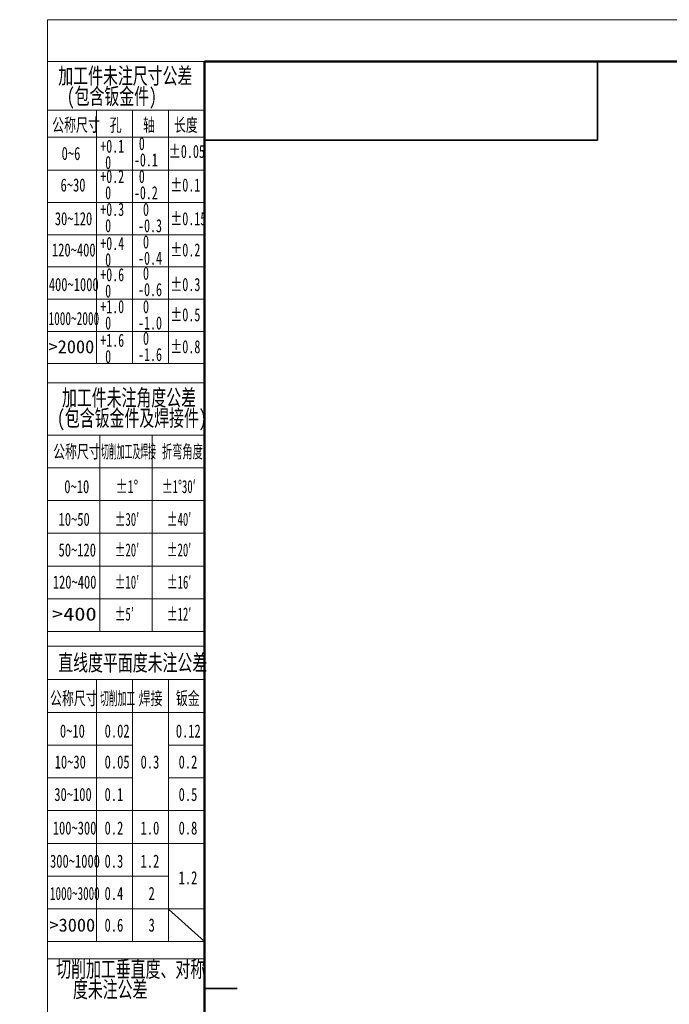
# Model space of a CAD drawing. Header units: millimetres. Extents: x -4 to 420, y 0 to 297.
# Tile 2 of 10: x -4 to 95, y 147 to 297. Entities that reach past the tile are written whole.
import ezdxf

# ---------------------------------------------------------------- set-up
doc = ezdxf.new("R2010")
doc.units = ezdxf.units.MM
doc.layers.get('0').update_dxf_attribs({"lineweight": 18})
doc.layers.add('标注层', color=150, linetype='Continuous', lineweight=18)
doc.styles.add('SLDTEXTSTYLE0', font='txt', dxfattribs={"width": 0.7})
doc.styles.add('SLDTEXTSTYLE10', font='txt', dxfattribs={"width": 1.253219})
doc.styles.add('SLDTEXTSTYLE11', font='txt', dxfattribs={"width": 0.477371})
doc.styles.add('SLDTEXTSTYLE12', font='txt', dxfattribs={"width": 0.618901})
doc.styles.add('SLDTEXTSTYLE2', font='txt', dxfattribs={"width": 0.7})
doc.styles.add('SLDTEXTSTYLE4', font='txt', dxfattribs={"width": 0.67})
doc.styles.add('SLDTEXTSTYLE5', font='txt', dxfattribs={"width": 0.677991})
doc.styles.add('SLDTEXTSTYLE6', font='txt', dxfattribs={"width": 0.631687})
doc.styles.add('SLDTEXTSTYLE7', font='txt', dxfattribs={"width": 1.026693})
doc.styles.add('SLDTEXTSTYLE8', font='txt', dxfattribs={"width": 0.601124})
doc.styles.add('SLDTEXTSTYLE9', font='txt', dxfattribs={"width": 0.427578})

# ---------------------------------------------------------------- blocks, each defined once
blk = doc.blocks.new('SW_NOTE_2')
at = {"layer": '标注层', "color": 0, "char_height": 2.5, "attachment_point": 2, "style": 'SLDTEXTSTYLE0'}
for s, insert, width in [('加工件未注尺寸公差', (15.47, 3.22), 44.581), ('(包含钣金件)', (13.41, 0.11), 27.8631)]:
    blk.add_mtext(s, dxfattribs=dict(at, insert=insert, width=width))
blk = doc.blocks.new('SW_NOTE_3')
at = {"layer": '标注层', "color": 0, "char_height": 2, "attachment_point": 1, "style": 'SLDTEXTSTYLE4'}
for s, insert, width in [('0', (0.75, 2.58), 1.5421), ('-0.1', (0, 0.09), 7.1567)]:
    blk.add_mtext(s, dxfattribs=dict(at, insert=insert, width=width))
blk = doc.blocks.new('SW_NOTE_4')
at = {"layer": '标注层', "color": 0, "char_height": 2, "attachment_point": 1, "style": 'SLDTEXTSTYLE4'}
for s, insert, width in [('+0.1', (0, 2.58), 7.1117), ('0', (0.75, 0.09), 1.5421)]:
    blk.add_mtext(s, dxfattribs=dict(at, insert=insert, width=width))
blk = doc.blocks.new('SW_NOTE_5')
at = {"layer": '标注层', "color": 0, "char_height": 2, "attachment_point": 1, "style": 'SLDTEXTSTYLE4'}
for s, insert, width in [('+0.2', (0, 2.58), 7.2615), ('0', (0.75, 0.09), 1.5421)]:
    blk.add_mtext(s, dxfattribs=dict(at, insert=insert, width=width))
blk = doc.blocks.new('SW_NOTE_6')
at = {"layer": '标注层', "color": 0, "char_height": 2, "attachment_point": 1, "style": 'SLDTEXTSTYLE4'}
for s, insert, width in [('+0.3', (0, 2.58), 7.2615), ('0', (0.75, 0.09), 1.5421)]:
    blk.add_mtext(s, dxfattribs=dict(at, insert=insert, width=width))
blk = doc.blocks.new('SW_NOTE_7')
at = {"layer": '标注层', "color": 0, "char_height": 2, "attachment_point": 1, "style": 'SLDTEXTSTYLE4'}
for s, insert, width in [('+0.4', (0, 2.58), 7.3663), ('0', (0.75, 0.09), 1.5421)]:
    blk.add_mtext(s, dxfattribs=dict(at, insert=insert, width=width))
blk = doc.blocks.new('SW_NOTE_8')
at = {"layer": '标注层', "color": 0, "char_height": 2, "attachment_point": 1, "style": 'SLDTEXTSTYLE4'}
for s, insert, width in [('0', (0.75, 2.58), 1.5421), ('-0.2', (0, 0.09), 7.3064)]:
    blk.add_mtext(s, dxfattribs=dict(at, insert=insert, width=width))
blk = doc.blocks.new('SW_NOTE_9')
at = {"layer": '标注层', "color": 0, "char_height": 2, "attachment_point": 1, "style": 'SLDTEXTSTYLE4'}
for s, insert, width in [('0', (0.75, 2.58), 1.5421), ('-0.3', (0, 0.09), 7.3064)]:
    blk.add_mtext(s, dxfattribs=dict(at, insert=insert, width=width))
blk = doc.blocks.new('SW_NOTE_10')
at = {"layer": '标注层', "color": 0, "char_height": 2, "attachment_point": 1, "style": 'SLDTEXTSTYLE4'}
for s, insert, width in [('0', (0.75, 2.58), 1.5421), ('-0.4', (0, 0.09), 7.4112)]:
    blk.add_mtext(s, dxfattribs=dict(at, insert=insert, width=width))
blk = doc.blocks.new('SW_NOTE_11')
at = {"layer": '标注层', "color": 0, "char_height": 2, "attachment_point": 1, "style": 'SLDTEXTSTYLE4'}
for s, insert, width in [('+0.6', (0, 2.58), 7.3064), ('0', (0.75, 0.09), 1.5421)]:
    blk.add_mtext(s, dxfattribs=dict(at, insert=insert, width=width))
blk = doc.blocks.new('SW_NOTE_12')
at = {"layer": '标注层', "color": 0, "char_height": 2, "attachment_point": 1, "style": 'SLDTEXTSTYLE4'}
for s, insert, width in [('0', (0.75, 2.58), 1.5421), ('-0.6', (0, 0.09), 7.3513)]:
    blk.add_mtext(s, dxfattribs=dict(at, insert=insert, width=width))
blk = doc.blocks.new('SW_NOTE_13')
at = {"layer": '标注层', "color": 0, "char_height": 2, "attachment_point": 1, "style": 'SLDTEXTSTYLE4'}
for s, insert, width in [('+1.0', (0, 2.58), 7.3064), ('0', (0.75, 0.09), 1.5421)]:
    blk.add_mtext(s, dxfattribs=dict(at, insert=insert, width=width))
blk = doc.blocks.new('SW_NOTE_14')
at = {"layer": '标注层', "color": 0, "char_height": 2, "attachment_point": 1, "style": 'SLDTEXTSTYLE4'}
for s, insert, width in [('0', (0.75, 2.58), 1.5421), ('-1.0', (0, 0.09), 7.3513)]:
    blk.add_mtext(s, dxfattribs=dict(at, insert=insert, width=width))
blk = doc.blocks.new('SW_NOTE_15')
at = {"layer": '标注层', "color": 0, "char_height": 2, "attachment_point": 1, "style": 'SLDTEXTSTYLE4'}
for s, insert, width in [('+1.6', (0, 2.58), 7.3064), ('0', (0.75, 0.09), 1.5421)]:
    blk.add_mtext(s, dxfattribs=dict(at, insert=insert, width=width))
blk = doc.blocks.new('SW_NOTE_16')
at = {"layer": '标注层', "color": 0, "char_height": 2, "attachment_point": 1, "style": 'SLDTEXTSTYLE4'}
for s, insert, width in [('0', (0.75, 2.58), 1.5421), ('-1.6', (0, 0.09), 7.3513)]:
    blk.add_mtext(s, dxfattribs=dict(at, insert=insert, width=width))
blk = doc.blocks.new('SW_NOTE_17')
at = {"layer": '标注层', "color": 0, "char_height": 2.5, "attachment_point": 2, "style": 'SLDTEXTSTYLE0'}
for s, insert, width in [('加工件未注角度公差', (15.47, 3.22), 44.581), ('(包含钣金件及焊接件)', (15.91, 0.11), 47.8855)]:
    blk.add_mtext(s, dxfattribs=dict(at, insert=insert, width=width))
blk = doc.blocks.new('SW_NOTE_18')
at = {"layer": '标注层', "color": 0, "char_height": 2.5, "attachment_point": 2, "style": 'SLDTEXTSTYLE0'}
for s, insert, width in [('切削加工垂直度、对称', (17.19, 3.22), 49.6257), ('度未注公差', (14.06, 0.11), 24.5782)]:
    blk.add_mtext(s, dxfattribs=dict(at, insert=insert, width=width))

msp = doc.modelspace()

# ---------------------------------------------------------------- linework, layer by layer
at = {"color": 7, "linetype": 'Continuous', "lineweight": 18}
for q in [(419.99, 297.4), (0, 0.4)]:
    msp.add_line((0, 297.4), q, dxfattribs=at)
at = {"color": 1, "linetype": 'Continuous', "lineweight": 18}
for p, q in [((24, 290.99), (0, 290.99)), ((0, 290.99), (0, 0.4)), ((7.49, 283.57), (0, 283.57)), ((7.49, 283.57), (7.49, 279.57)), ((7.49, 283.57), (12.99, 283.57)), ((12.99, 283.57), (12.99, 244.9)), ((18.49, 283.57), (12.99, 283.57)), ((18.49, 283.57), (18.49, 244.9)), ((18.49, 283.57), (24, 283.57)), ((7.49, 279.95), (7.49, 244.9)), ((0, 279.45), (24, 279.45)), ((0, 274.4), (24, 274.4)), ((0, 269.48), (24, 269.48)), ((0, 264.57), (24, 264.57)), ((0, 259.65), (24, 259.65)), ((0, 254.73), (24, 254.73)), ((0, 249.82), (24, 249.82)), ((0, 244.9), (24, 244.9)), ((0, 241.97), (24, 241.97)), ((7.99, 233.99), (0, 233.99)), ((7.99, 233.99), (7.99, 203.99)), ((7.99, 233.99), (15.99, 233.99)), ((15.99, 233.99), (15.99, 203.99)), ((15.99, 233.99), (24, 233.99)), ((0, 228.99), (24, 228.99)), ((0, 223.99), (24, 223.99)), ((0, 218.99), (24, 218.99)), ((0, 213.99), (24, 213.99)), ((0, 208.99), (24, 208.99)), ((0, 203.99), (24, 203.99)), ((0, 201.74), (24, 201.74)), ((7.5, 196.65), (0, 196.65)), ((7.5, 196.65), (7.5, 156.65)), ((13, 196.65), (7.5, 196.65)), ((13, 196.65), (13, 156.65)), ((18.5, 196.65), (13, 196.65)), ((18.5, 196.65), (18.5, 156.65)), ((18.5, 196.65), (24, 196.65)), ((0, 191.65), (24, 191.65)), ((0, 186.65), (13, 186.65)), ((18.5, 186.65), (24, 186.65)), ((0, 181.65), (13, 181.65)), ((18.5, 181.65), (23.99, 181.65)), ((0, 176.65), (24, 176.65)), ((0, 171.65), (24, 171.65)), ((0, 166.65), (18.5, 166.65)), ((0, 161.65), (24, 161.65)), ((18.5, 161.59), (24, 156.65)), ((0, 156.65), (24, 156.65)), ((0, 154.01), (24, 154.01))]:
    msp.add_line(p, q, dxfattribs=at)
at = {"color": 7, "linetype": 'Continuous', "lineweight": 50}
for p, q in [((24, 5.99), (24, 290.99)), ((24, 290.99), (414, 290.99))]:
    msp.add_line(p, q, dxfattribs=at)
at = {"color": 7, "linetype": 'Continuous', "lineweight": 35}
for p, q in [((84, 278.99), (84, 290.99)), ((24, 278.99), (84, 278.99)), ((29, 149.49), (24, 149.49))]:
    msp.add_line(p, q, dxfattribs=at)

# ---------------------------------------------------------------- block references
at = {"layer": '标注层', "color": 1}
for name, p in [('SW_NOTE_2', (-3.57, 286.86)), ('SW_NOTE_4', (8.07, 276.51)), ('SW_NOTE_3', (13.21, 276.91)), ('SW_NOTE_5', (8.07, 271.89)), ('SW_NOTE_8', (13.21, 271.89)), ('SW_NOTE_6', (8.07, 266.86)), ('SW_NOTE_9', (13.85, 266.86)), ('SW_NOTE_7', (8.07, 261.66)), ('SW_NOTE_10', (13.85, 261.9)), ('SW_NOTE_11', (8.07, 256.89)), ('SW_NOTE_12', (13.85, 257.11)), ('SW_NOTE_13', (8.07, 252.01)), ('SW_NOTE_14', (13.85, 252.01)), ('SW_NOTE_16', (13.85, 247.19)), ('SW_NOTE_15', (8.07, 246.88)), ('SW_NOTE_17', (-3.01, 237.73)), ('SW_NOTE_18', (-4.47, 150.5))]:
    msp.add_blockref(name, p, dxfattribs=at)

# ---------------------------------------------------------------- texts
for s, insert, char_height, width, attachment_point, style in [('公称尺寸', (0.72, 282.33), 2, 15.5173, 1, 'SLDTEXTSTYLE0'), ('轴', (14.6, 282.33), 2, 3.5508, 1, 'SLDTEXTSTYLE0'), ('长度', (19.32, 282.33), 2, 7.6022, 1, 'SLDTEXTSTYLE0'), ('孔', (9.51, 282.33), 2, 3.6603, 1, 'SLDTEXTSTYLE0'), ('%%P0.05', (18.53, 278.29), 2, 10.7872, 1, 'SLDTEXTSTYLE5'), ('0~6', (2.17, 277.98), 2, 5.6156, 1, 'SLDTEXTSTYLE2'), ('6~30', (2.01, 273.16), 2, 7.6179, 1, 'SLDTEXTSTYLE2'), ('%%P0.1', (18.75, 273.16), 2, 8.6965, 1, 'SLDTEXTSTYLE5'), ('30~120', (1.13, 268.02), 2, 11.5754, 1, 'SLDTEXTSTYLE2'), ('%%P0.15', (18.75, 268.02), 2, 10.7872, 1, 'SLDTEXTSTYLE5'), ('120~400', (0.69, 263.25), 2, 13.3587, 1, 'SLDTEXTSTYLE2'), ('%%P0.2', (18.75, 263.25), 2, 8.848, 1, 'SLDTEXTSTYLE5'), ('400~1000', (0.21, 257.97), 2, 15.6737, 1, 'SLDTEXTSTYLE2'), ('%%P0.3', (18.75, 257.97), 2, 8.848, 1, 'SLDTEXTSTYLE5'), ('1000~2000', (0.17, 252.78), 2, 15.6687, 1, 'SLDTEXTSTYLE6'), ('%%P0.5', (18.75, 253.36), 2, 8.848, 1, 'SLDTEXTSTYLE5'), ('>2000', (0.17, 248.47), 2, 13.9951, 1, 'SLDTEXTSTYLE7'), ('%%P0.8', (18.75, 248.47), 2, 8.8631, 1, 'SLDTEXTSTYLE5'), ('公称尺寸', (0.87, 232.47), 2, 15.5173, 1, 'SLDTEXTSTYLE0'), ('切削加工及焊接', (8.2, 232.47), 2, 16.9407, 1, 'SLDTEXTSTYLE9'), ('折弯角度', (17.49, 232.47), 2, 13.3926, 1, 'SLDTEXTSTYLE8'), ('0~10', (2.58, 227.12), 2, 7.6179, 1, 'SLDTEXTSTYLE2'), ('%%P1%%D', (10.41, 227.12), 2, 6.6208, 1, 'SLDTEXTSTYLE5'), ('%%P1%%D30′', (17.49, 227.12), 2, 12.5598, 1, 'SLDTEXTSTYLE8'), ('10~50', (1.7, 222.13), 2, 9.3542, 1, 'SLDTEXTSTYLE2'), ('%%P30′', (10.28, 222.13), 2, 7.4015, 1, 'SLDTEXTSTYLE8'), ('%%P40′', (18.24, 222.13), 2, 7.4015, 1, 'SLDTEXTSTYLE8'), ('50~120', (1.7, 217.45), 2, 11.5754, 1, 'SLDTEXTSTYLE2'), ('%%P20′', (10.28, 217.45), 2, 7.4015, 1, 'SLDTEXTSTYLE8'), ('%%P20′', (18.24, 217.45), 2, 7.4015, 1, 'SLDTEXTSTYLE8'), ('120~400', (0.82, 212.54), 2, 13.3587, 1, 'SLDTEXTSTYLE2'), ('%%P10′', (10.28, 212.54), 2, 7.4015, 1, 'SLDTEXTSTYLE8'), ('%%P16′', (18.25, 212.54), 2, 7.4015, 1, 'SLDTEXTSTYLE8'), ('>400', (0.7, 207.66), 2, 13.4984, 1, 'SLDTEXTSTYLE10'), ('%%P5′', (10.28, 207.66), 2, 5.6821, 1, 'SLDTEXTSTYLE8'), ('%%P12′', (18.25, 207.66), 2, 7.4015, 1, 'SLDTEXTSTYLE8'), ('直线度平面度未注公差', (13.03, 200.49), 2.5, 70.1794, 2, 'SLDTEXTSTYLE0'), ('公称尺寸', (0.4, 194.8), 2, 15.5173, 1, 'SLDTEXTSTYLE0'), ('切削加工', (8.05, 194.8), 2, 10.6782, 1, 'SLDTEXTSTYLE11'), ('焊接', (13.94, 194.8), 2, 7.6804, 1, 'SLDTEXTSTYLE0'), ('钣金', (19.61, 194.8), 2, 7.7117, 1, 'SLDTEXTSTYLE0'), ('0~10', (1.91, 189.81), 2, 7.6179, 1, 'SLDTEXTSTYLE2'), ('0.02', (8.74, 189.81), 2, 7.5709, 1, 'SLDTEXTSTYLE2'), ('0.12', (19.61, 189.81), 2, 7.5709, 1, 'SLDTEXTSTYLE2'), ('10~30', (1.11, 185.08), 2, 9.3542, 1, 'SLDTEXTSTYLE2'), ('0.05', (8.74, 185.08), 2, 7.5709, 1, 'SLDTEXTSTYLE2'), ('0.3', (14.23, 185.08), 2, 5.5687, 1, 'SLDTEXTSTYLE2'), ('0.2', (20.04, 185.08), 2, 5.5687, 1, 'SLDTEXTSTYLE2'), ('30~100', (1.05, 180.12), 2, 11.5754, 1, 'SLDTEXTSTYLE2'), ('0.1', (8.73, 180.12), 2, 5.4123, 1, 'SLDTEXTSTYLE2'), ('0.5', (20.04, 180.12), 2, 5.5687, 1, 'SLDTEXTSTYLE2'), ('100~300', (0.82, 175), 2, 13.3587, 1, 'SLDTEXTSTYLE2'), ('0.2', (8.73, 175), 2, 5.5687, 1, 'SLDTEXTSTYLE2'), ('1.0', (14.23, 175), 2, 5.3497, 1, 'SLDTEXTSTYLE2'), ('0.8', (20.04, 175), 2, 5.5844, 1, 'SLDTEXTSTYLE2'), ('300~1000', (0.4, 169.94), 2, 15.5799, 1, 'SLDTEXTSTYLE2'), ('0.3', (8.73, 169.94), 2, 5.5687, 1, 'SLDTEXTSTYLE2'), ('1.2', (14.23, 169.94), 2, 5.3028, 1, 'SLDTEXTSTYLE2'), ('1.2', (20.04, 167.41), 2, 5.3028, 1, 'SLDTEXTSTYLE2'), ('1000~3000', (0.4, 165.01), 2, 15.3515, 1, 'SLDTEXTSTYLE12'), ('0.4', (8.73, 165.01), 2, 5.6782, 1, 'SLDTEXTSTYLE2'), ('2', (15.45, 165.01), 2, 1.5486, 1, 'SLDTEXTSTYLE2'), ('>3000', (0.31, 160.18), 2, 13.9951, 1, 'SLDTEXTSTYLE7'), ('0.6', (8.73, 160.18), 2, 5.6156, 1, 'SLDTEXTSTYLE2'), ('3', (15.45, 160.18), 2, 1.5173, 1, 'SLDTEXTSTYLE2')]:
    msp.add_mtext(s, dxfattribs=dict(at, insert=insert, char_height=char_height, width=width, attachment_point=attachment_point, style=style))

doc.saveas('drawing.dxf')
